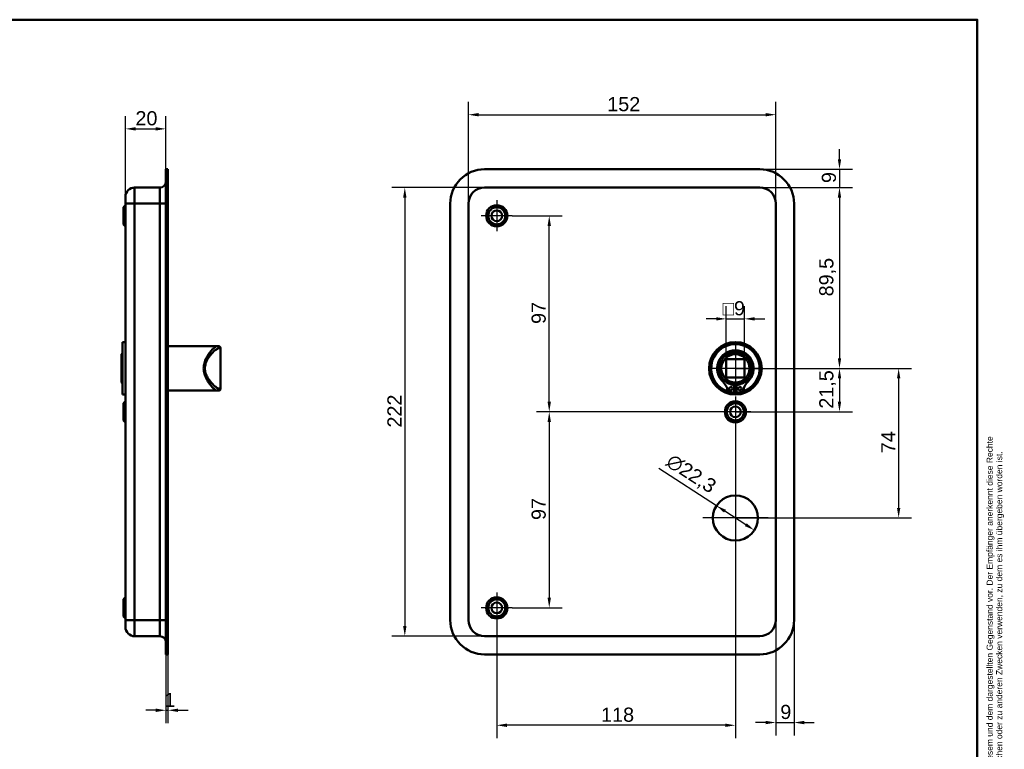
# Model space of a CAD drawing. Header units: millimetres. Extents: x 20 to 833, y 20 to 574.
# Tile 8 of 8: x 347 to 833, y 213 to 574. Entities that reach past the tile are written whole.
import ezdxf
from ezdxf.enums import TextEntityAlignment as Align

# ---------------------------------------------------------------- set-up
doc = ezdxf.new("R2010")
doc.units = ezdxf.units.MM
doc.header["$LTSCALE"] = 2
for name, color, linetype, lineweight in [('Bemaßungen(DIN)', 7, 'Continuous', 25), ('Mittelpunktmarkierung(DIN)', 7, 'Continuous', 25), ('Sichtbare Kanten(DIN)', 7, 'Continuous', 50), ('Sichtbare tangentiale Kanten(DIN)', 7, 'Continuous', 50), ('Skizziergeometrie(DIN)', 7, 'Continuous', 50), ('Skizzierlinie(DIN)', 7, 'Continuous', 25), ('Symbole(DIN)', 7, 'Continuous', 25)]:
    doc.layers.add(name, color=color, linetype=linetype, lineweight=lineweight)
doc.styles.add('Aktuell-DIN', font='arial.ttf')
doc.styles.add('STANDARD-DIN~0', font='arial.ttf')
doc.styles.add('Textstil10', font='arial.ttf')
doc.styles.add('Textstil41', font='arial.ttf', dxfattribs={"width": 0.8})
doc.styles.add('Textstil83', font='arial.ttf', dxfattribs={"width": 0.8})
doc.dimstyles.new('CAD-LAN', dxfattribs={"dimscale": 2, "dimtxt": 3.5, "dimasz": 2.5, "dimexe": 3.175, "dimexo": 0, "dimgap": 0.8, "dimtad": 1, "dimrnd": 1e-08, "dimtxsty": 'STANDARD-DIN~0', "dimcen": 0.09, "dimdle": 10, "dimclrd": 250, "dimclre": 250, "dimclrt": 250, "dimadec": 0, "dimazin": 2, "dimtfac": 1, "dimtmove": 0, "dimatfit": 3, "dimfxl": 1, "dimtolj": 1, "dimtzin": 0, "dimlwd": 25, "dimlwe": 25, "dimarcsym": 0})

# ---------------------------------------------------------------- blocks, each defined once
blk = doc.blocks.new('Ränder Standardrahmen')
at = {"layer": 'Skizziergeometrie(DIN)', "flags": 128}
blk.add_lwpolyline([(10, 10), (10, 287), (410, 287), (410, 10), (10, 10)], dxfattribs=at)
blk = doc.blocks.new('Schriftfelder Heusser')
at = {"layer": 'Skizziergeometrie(DIN)'}
for p, q in [((101, 229.92), (101, 236.92)), ((101, 236.92), (291, 236.92)), ((111, 229.92), (111, 236.92)), ((123, 229.92), (123, 236.92)), ((232, 229.92), (232, 236.92)), ((256, 229.92), (256, 236.92)), ((291, 236.92), (291, 229.92)), ((101, 191.42), (101, 229.92)), ((101, 229.92), (291, 229.92)), ((111, 229.92), (111, 221.42)), ((123, 229.92), (123, 221.42)), ((232, 229.92), (232, 221.42)), ((256, 229.92), (256, 221.42)), ((291, 229.92), (291, 191.42)), ((101, 221.42), (291, 221.42)), ((150, 221.42), (150, 204.42)), ((198.85, 221.42), (198.85, 204.42)), ((216.35, 221.42), (216.35, 204.42)), ((238.35, 221.42), (238.35, 204.42)), ((278, 221.42), (278, 191.42)), ((278, 208.67), (291, 208.67)), ((101, 204.42), (291, 204.42)), ((142, 204.42), (142, 191.42)), ((236, 204.42), (236, 191.42)), ((278, 200.17), (291, 200.17)), ((291, 191.42), (101, 191.42))]:
    blk.add_line(p, q, dxfattribs=at)
at = {"layer": 'Skizzierlinie(DIN)'}
for p, q in [((113.5, 221.42), (113.5, 204.42)), ((118, 221.42), (118, 204.42)), ((162.35, 221.42), (162.35, 204.42)), ((166.85, 221.42), (166.85, 204.42)), ((113.5, 217.17), (150, 217.17)), ((162.35, 217.17), (278, 217.17)), ((113.5, 212.92), (150, 212.92)), ((162.35, 212.92), (278, 212.92)), ((113.5, 208.67), (150, 208.67)), ((162.35, 208.67), (278, 208.67))]:
    blk.add_line(p, q, dxfattribs=at)
for centre in [(115.75, 219.25), (164.6, 219.25), (115.75, 215.04), (164.6, 215.04), (115.75, 210.79), (164.6, 210.79), (115.75, 206.54), (164.6, 206.54)]:
    blk.add_circle(centre, 1.75, dxfattribs=at)
at = {"layer": 'Symbole(DIN)', "color": 7, "insert": (293.33, 191.7), "char_height": 1.5, "width": 182.3003, "attachment_point": 1, "rotation": 90, "line_spacing_factor": 0.944221, "style": 'Aktuell-DIN'}
blk.add_mtext('\\fArial|b0|i0;\\H1.5000;Die Schlossfabrik Heusser AG ist Eigentümerin dieses Dokumentes und behält sich alle Rechte an diesem und dem dargestellten Gegenstand vor. Der Empfänger anerkennt diese Rechte\\Pund wird das Dokument nicht ohne schriftliche Ermächtigung der Eigentümerin Dritten zugänglich machen oder zu anderen Zwecken verwenden, zu dem es ihm übergeben worden ist.\\P ', dxfattribs=at)
at = {"layer": 'Symbole(DIN)', "color": 179, "true_color": 0x262659, "style": 'Aktuell-DIN'}
for s, insert, char_height, attachment_point in [('Pos.', (106, 227), 2.489, 2), ('Menge', (117, 227), 2.489, 2), ('Benennung', (125.81, 225.38), 2.489, 4), ('B-Nummer', (234.74, 225.62), 2.489, 4), ('Material', (265.02, 225.62), 2.489, 5), ('\\fArial|b0|i0;a', (115.81, 219.53), 2, 5), ('\\fArial|b0|i0;e', (164.54, 219.53), 2, 5), ('\\fArial|b0|i0;Gezeichnet', (200.05, 219.23), 2, 4), ('\\fArial|b0|i0;b', (115.75, 215), 2, 5), ('\\fArial|b0|i0;f', (164.55, 215.06), 2, 5), ('\\fArial|b0|i0;Freigegeben', (199.92, 216), 2, 1), ('\\fArial|b0|i0;Projekt', (200, 211.98), 2, 1), ('\\fArial|b0|i0;c', (115.75, 211.01), 2, 5), ('\\fArial|b0|i0;g', (164.63, 211.05), 2, 5), ('\\fArial|b0|i0;d', (115.76, 206.55), 2, 5), ('\\fArial|b0|i0;h', (164.55, 206.57), 2, 5), ('\\fArial|b0|i0;CAD-Nr.', (200, 207.5), 2, 1), ('\\fArial|b0|i0;\\H2.0000;Massstab', (284.39, 206.37), 2, 5), ('\\fArial|b0|i0;\\H2.0000;Baugruppe', (143.1, 203.73), 2, 1), ('\\fArial|b0|i0;Zeichnungs-Nr.', (237, 203.5), 2, 1), ('\\fArial|b0|i0;\\H2.5000;4853 Murgenthal', (113.33, 192.46), 2.5, 7)]:
    blk.add_mtext(s, dxfattribs=dict(at, insert=insert, char_height=char_height, attachment_point=attachment_point))
at = {"layer": 'Symbole(DIN)', "color": 179, "true_color": 0x262659, "attachment_point": 5, "style": 'Aktuell-DIN'}
for s, insert, char_height, width in [('Änd.', (107.21, 213), 2.489, 12.3494), ('Änd.', (156.12, 212.76), 2.489, 12.3494), ('\\fArial|b0|i0;Änderung', (284.51, 202.33), 2, 12.1143)]:
    blk.add_mtext(s, dxfattribs=dict(at, insert=insert, char_height=char_height, width=width))
at = {"layer": 'Symbole(DIN)', "color": 7, "insert": (143.1, 196.62), "char_height": 4.5, "width": 90.18, "attachment_point": 4, "style": 'Aktuell-DIN'}
blk.add_mtext('\\fArial|b0|i0;\\W0.90;\\H4.5000;Heusser-Muschel Serie 3  EN179', dxfattribs=at)
at = {"layer": 'Symbole(DIN)', "color": 179, "true_color": 0x262659, "style": 'Textstil10'}
blk.add_attdef('ERSTELLUNGSDATUM_001', (217.23, 218.29), '', height=2, dxfattribs=at)
at = {"layer": 'Symbole(DIN)', "color": 179, "true_color": 0x262659}
for tag, height, style, p in [('AUTOR', 2.49, 'Aktuell-DIN', (240.03, 219.26)), ('KONTROLLDATUM', 2, 'Textstil10', (217.42, 215.04)), ('KONTROLLIERT_VON', 2, 'Textstil10', (239.98, 215.05))]:
    blk.add_attdef(tag, text='', height=height, dxfattribs=dict(at, style=style)).set_placement(p, align=Align.MIDDLE_LEFT)
at = {"layer": 'Symbole(DIN)', "color": 7, "style": 'Textstil83', "width": 0.8}
blk.add_attdef('Anfänglicher_Ansichtsmaßstab_001', (281.57, 213.34), '', height=2.3, dxfattribs=at)
at = {"layer": 'Symbole(DIN)', "color": 179, "true_color": 0x262659, "style": 'Textstil10'}
blk.add_attdef('PROJEKT', text='', height=2, dxfattribs=at).set_placement((217.77, 209.72), align=Align.BOTTOM_LEFT)
at = {"layer": 'Symbole(DIN)', "color": 7, "style": 'Textstil41', "width": 0.8}
blk.add_attdef('STATUS', text='', height=5, dxfattribs=at).set_placement((284.53, 195.86), align=Align.MIDDLE_CENTER)
blk = doc.blocks.new('*D8')
at = {"layer": 'Bemaßungen(DIN)', "color": 250, "linetype": 'Continuous', "lineweight": 25, "true_color": 0x3f3f3f, "transparency": 16777216}
for p, q in [((568.45, 482.98), (568.45, 533.33)), ((720.45, 482.98), (720.45, 533.33)), ((573.45, 526.98), (715.45, 526.98))]:
    blk.add_line(p, q, dxfattribs=at)
at = {"layer": 'Bemaßungen(DIN)', "color": 250, "linetype": 'Continuous', "true_color": 0x3f3f3f, "transparency": 16777216}
for points in [[(573.45, 527.81), (573.45, 526.15), (568.45, 526.98)], [(715.45, 527.81), (715.45, 526.15), (720.45, 526.98)]]:
    blk.add_solid(points, dxfattribs=at)
at = {"layer": 'Defpoints', "color": 0, "linetype": 'Continuous', "transparency": 16777216}
for p in [(720.45, 526.98), (568.45, 482.98), (720.45, 482.98)]:
    blk.add_point(p, dxfattribs=at)
at = {"layer": 'Bemaßungen(DIN)', "color": 250, "linetype": 'Continuous', "lineweight": 25, "true_color": 0x3f3f3f, "transparency": 16777216, "insert": (637.08, 535.73), "char_height": 7, "attachment_point": 1, "style": 'STANDARD-DIN~0'}
blk.add_mtext('\\A1;152', dxfattribs=at)
blk = doc.blocks.new('*D9')
at = {"layer": 'Bemaßungen(DIN)', "color": 250, "linetype": 'Continuous', "lineweight": 25, "true_color": 0x3f3f3f, "transparency": 16777216}
for p, q in [((576.45, 490.98), (530.64, 490.98)), ((536.99, 485.98), (536.99, 273.98)), ((576.45, 268.98), (530.64, 268.98))]:
    blk.add_line(p, q, dxfattribs=at)
at = {"layer": 'Bemaßungen(DIN)', "color": 250, "linetype": 'Continuous', "true_color": 0x3f3f3f, "transparency": 16777216}
for points in [[(536.15, 485.98), (537.82, 485.98), (536.99, 490.98)], [(536.15, 273.98), (537.82, 273.98), (536.99, 268.98)]]:
    blk.add_solid(points, dxfattribs=at)
at = {"layer": 'Defpoints', "color": 0, "linetype": 'Continuous', "transparency": 16777216}
for p in [(576.45, 490.98), (536.99, 268.98), (576.45, 268.98)]:
    blk.add_point(p, dxfattribs=at)
at = {"layer": 'Bemaßungen(DIN)', "color": 250, "linetype": 'Continuous', "lineweight": 25, "true_color": 0x3f3f3f, "transparency": 16777216, "insert": (528.36, 372.22), "char_height": 7, "attachment_point": 1, "rotation": 90, "style": 'STANDARD-DIN~0'}
blk.add_mtext('\\A1;222', dxfattribs=at)
blk = doc.blocks.new('*D10')
at = {"layer": 'Bemaßungen(DIN)', "color": 250, "linetype": 'Continuous', "lineweight": 25, "true_color": 0x3f3f3f, "transparency": 16777216}
for p, q in [((712.45, 490.98), (758.27, 490.98)), ((751.92, 485.98), (751.92, 406.48)), ((700.45, 401.48), (758.27, 401.48))]:
    blk.add_line(p, q, dxfattribs=at)
at = {"layer": 'Bemaßungen(DIN)', "color": 250, "linetype": 'Continuous', "true_color": 0x3f3f3f, "transparency": 16777216}
for points in [[(751.08, 485.98), (752.75, 485.98), (751.92, 490.98)], [(751.08, 406.48), (752.75, 406.48), (751.92, 401.48)]]:
    blk.add_solid(points, dxfattribs=at)
at = {"layer": 'Defpoints', "color": 0, "linetype": 'Continuous', "transparency": 16777216}
for p in [(712.45, 490.98), (700.45, 401.48), (751.92, 401.48)]:
    blk.add_point(p, dxfattribs=at)
at = {"layer": 'Bemaßungen(DIN)', "color": 250, "linetype": 'Continuous', "lineweight": 25, "true_color": 0x3f3f3f, "transparency": 16777216, "insert": (741.9, 437.11), "char_height": 7, "attachment_point": 1, "rotation": 90, "style": 'STANDARD-DIN~0'}
blk.add_mtext('\\A1;89,5', dxfattribs=at)
blk = doc.blocks.new('*D11')
at = {"layer": 'Bemaßungen(DIN)', "color": 250, "linetype": 'Continuous', "lineweight": 25, "true_color": 0x3f3f3f, "transparency": 16777216}
for p, q in [((751.92, 504.98), (751.92, 509.98)), ((712.45, 499.98), (758.27, 499.98)), ((751.92, 499.98), (751.92, 490.98)), ((712.45, 490.98), (758.27, 490.98)), ((751.92, 485.98), (751.92, 480.98))]:
    blk.add_line(p, q, dxfattribs=at)
at = {"layer": 'Bemaßungen(DIN)', "color": 250, "linetype": 'Continuous', "true_color": 0x3f3f3f, "transparency": 16777216}
for points in [[(751.08, 504.98), (752.75, 504.98), (751.92, 499.98)], [(751.08, 485.98), (752.75, 485.98), (751.92, 490.98)]]:
    blk.add_solid(points, dxfattribs=at)
at = {"layer": 'Defpoints', "color": 0, "linetype": 'Continuous', "transparency": 16777216}
for p in [(712.45, 499.98), (712.45, 490.98), (751.92, 490.98)]:
    blk.add_point(p, dxfattribs=at)
at = {"layer": 'Bemaßungen(DIN)', "color": 250, "linetype": 'Continuous', "lineweight": 25, "true_color": 0x3f3f3f, "transparency": 16777216, "insert": (743.17, 493.18), "char_height": 7, "attachment_point": 1, "rotation": 90, "style": 'STANDARD-DIN~0'}
blk.add_mtext('\\A1;9', dxfattribs=at)
blk = doc.blocks.new('*D12')
at = {"layer": 'Bemaßungen(DIN)', "color": 250, "linetype": 'Continuous', "lineweight": 25, "true_color": 0x3f3f3f, "transparency": 16777216}
for p, q in [((700.45, 401.48), (758.27, 401.48)), ((751.92, 396.48), (751.92, 384.98)), ((700.45, 379.98), (758.27, 379.98))]:
    blk.add_line(p, q, dxfattribs=at)
at = {"layer": 'Bemaßungen(DIN)', "color": 250, "linetype": 'Continuous', "true_color": 0x3f3f3f, "transparency": 16777216}
for points in [[(751.08, 396.48), (752.75, 396.48), (751.92, 401.48)], [(751.08, 384.98), (752.75, 384.98), (751.92, 379.98)]]:
    blk.add_solid(points, dxfattribs=at)
at = {"layer": 'Defpoints', "color": 0, "linetype": 'Continuous', "transparency": 16777216}
for p in [(700.45, 401.48), (700.45, 379.98), (751.92, 379.98)]:
    blk.add_point(p, dxfattribs=at)
at = {"layer": 'Bemaßungen(DIN)', "color": 250, "linetype": 'Continuous', "lineweight": 25, "true_color": 0x3f3f3f, "transparency": 16777216, "insert": (741.9, 381.55), "char_height": 7, "attachment_point": 1, "rotation": 90, "style": 'STANDARD-DIN~0'}
blk.add_mtext('\\A1;21,5', dxfattribs=at)
blk = doc.blocks.new('*D13')
at = {"layer": 'Bemaßungen(DIN)', "color": 250, "linetype": 'Continuous', "lineweight": 25, "true_color": 0x3f3f3f, "transparency": 16777216}
for p, q in [((700.45, 401.48), (787.51, 401.48)), ((781.16, 396.48), (781.16, 332.48)), ((700.45, 327.48), (787.51, 327.48))]:
    blk.add_line(p, q, dxfattribs=at)
at = {"layer": 'Bemaßungen(DIN)', "color": 250, "linetype": 'Continuous', "true_color": 0x3f3f3f, "transparency": 16777216}
for points in [[(780.33, 396.48), (782, 396.48), (781.16, 401.48)], [(780.33, 332.48), (782, 332.48), (781.16, 327.48)]]:
    blk.add_solid(points, dxfattribs=at)
at = {"layer": 'Defpoints', "color": 0, "linetype": 'Continuous', "transparency": 16777216}
for p in [(700.45, 401.48), (700.45, 327.48), (781.16, 327.48)]:
    blk.add_point(p, dxfattribs=at)
at = {"layer": 'Bemaßungen(DIN)', "color": 250, "linetype": 'Continuous', "lineweight": 25, "true_color": 0x3f3f3f, "transparency": 16777216, "insert": (772.56, 359.51), "char_height": 7, "attachment_point": 1, "rotation": 90, "style": 'STANDARD-DIN~0'}
blk.add_mtext('\\A1;74', dxfattribs=at)
blk = doc.blocks.new('*D14')
at = {"layer": 'Bemaßungen(DIN)', "color": 250, "linetype": 'Continuous', "lineweight": 25, "true_color": 0x3f3f3f, "transparency": 16777216}
for p, q in [((590.1, 476.98), (614.75, 476.98)), ((608.4, 384.98), (608.4, 471.98)), ((700.45, 379.98), (602.05, 379.98))]:
    blk.add_line(p, q, dxfattribs=at)
at = {"layer": 'Bemaßungen(DIN)', "color": 250, "linetype": 'Continuous', "true_color": 0x3f3f3f, "transparency": 16777216}
for points in [[(607.57, 471.98), (609.24, 471.98), (608.4, 476.98)], [(607.57, 384.98), (609.24, 384.98), (608.4, 379.98)]]:
    blk.add_solid(points, dxfattribs=at)
at = {"layer": 'Defpoints', "color": 0, "linetype": 'Continuous', "transparency": 16777216}
for p in [(590.1, 476.98), (608.4, 476.98), (700.45, 379.98)]:
    blk.add_point(p, dxfattribs=at)
at = {"layer": 'Bemaßungen(DIN)', "color": 250, "linetype": 'Continuous', "lineweight": 25, "true_color": 0x3f3f3f, "transparency": 16777216, "insert": (599.66, 423.47), "char_height": 7, "attachment_point": 1, "rotation": 90, "style": 'STANDARD-DIN~0'}
blk.add_mtext('\\A1;97', dxfattribs=at)
blk = doc.blocks.new('*D15')
at = {"layer": 'Bemaßungen(DIN)', "color": 250, "linetype": 'Continuous', "lineweight": 25, "true_color": 0x3f3f3f, "transparency": 16777216}
for p, q in [((700.45, 379.98), (602.05, 379.98)), ((608.4, 374.98), (608.4, 287.98)), ((590.1, 282.98), (614.75, 282.98))]:
    blk.add_line(p, q, dxfattribs=at)
at = {"layer": 'Bemaßungen(DIN)', "color": 250, "linetype": 'Continuous', "true_color": 0x3f3f3f, "transparency": 16777216}
for points in [[(607.57, 374.98), (609.24, 374.98), (608.4, 379.98)], [(607.57, 287.98), (609.24, 287.98), (608.4, 282.98)]]:
    blk.add_solid(points, dxfattribs=at)
at = {"layer": 'Defpoints', "color": 0, "linetype": 'Continuous', "transparency": 16777216}
for p in [(700.45, 379.98), (590.1, 282.98), (608.4, 282.98)]:
    blk.add_point(p, dxfattribs=at)
at = {"layer": 'Bemaßungen(DIN)', "color": 250, "linetype": 'Continuous', "lineweight": 25, "true_color": 0x3f3f3f, "transparency": 16777216, "insert": (599.66, 326.47), "char_height": 7, "attachment_point": 1, "rotation": 90, "style": 'STANDARD-DIN~0'}
blk.add_mtext('\\A1;97', dxfattribs=at)
blk = doc.blocks.new('*D16')
at = {"layer": 'Bemaßungen(DIN)', "color": 250, "linetype": 'Continuous', "lineweight": 25, "true_color": 0x3f3f3f, "transparency": 16777216}
for p, q in [((700.45, 372.33), (700.45, 218.55)), ((582.45, 275.33), (582.45, 218.55)), ((695.45, 224.9), (587.45, 224.9))]:
    blk.add_line(p, q, dxfattribs=at)
at = {"layer": 'Bemaßungen(DIN)', "color": 250, "linetype": 'Continuous', "true_color": 0x3f3f3f, "transparency": 16777216}
for points in [[(587.45, 225.74), (587.45, 224.07), (582.45, 224.9)], [(695.45, 225.74), (695.45, 224.07), (700.45, 224.9)]]:
    blk.add_solid(points, dxfattribs=at)
at = {"layer": 'Defpoints', "color": 0, "linetype": 'Continuous', "transparency": 16777216}
for p in [(700.45, 372.33), (582.45, 275.33), (582.45, 224.9)]:
    blk.add_point(p, dxfattribs=at)
at = {"layer": 'Bemaßungen(DIN)', "color": 250, "linetype": 'Continuous', "lineweight": 25, "true_color": 0x3f3f3f, "transparency": 16777216, "insert": (634.04, 233.65), "char_height": 7, "attachment_point": 1, "style": 'STANDARD-DIN~0'}
blk.add_mtext('\\A1;118', dxfattribs=at)
blk = doc.blocks.new('*D17')
at = {"layer": 'Bemaßungen(DIN)', "color": 250, "linetype": 'Continuous', "lineweight": 25, "true_color": 0x3f3f3f, "transparency": 16777216}
for p, q in [((720.45, 276.98), (720.45, 219.91)), ((729.45, 276.98), (729.45, 219.91)), ((715.45, 226.26), (710.45, 226.26)), ((720.45, 226.26), (729.45, 226.26)), ((734.45, 226.26), (739.45, 226.26))]:
    blk.add_line(p, q, dxfattribs=at)
at = {"layer": 'Bemaßungen(DIN)', "color": 250, "linetype": 'Continuous', "true_color": 0x3f3f3f, "transparency": 16777216}
for points in [[(715.45, 227.1), (715.45, 225.43), (720.45, 226.26)], [(734.45, 227.1), (734.45, 225.43), (729.45, 226.26)]]:
    blk.add_solid(points, dxfattribs=at)
at = {"layer": 'Defpoints', "color": 0, "linetype": 'Continuous', "transparency": 16777216}
for p in [(720.45, 276.98), (729.45, 276.98), (729.45, 226.26)]:
    blk.add_point(p, dxfattribs=at)
at = {"layer": 'Bemaßungen(DIN)', "color": 250, "linetype": 'Continuous', "lineweight": 25, "true_color": 0x3f3f3f, "transparency": 16777216, "insert": (722.65, 235.01), "char_height": 7, "attachment_point": 1, "style": 'STANDARD-DIN~0'}
blk.add_mtext('\\A1;9', dxfattribs=at)
blk = doc.blocks.new('*D18')
at = {"layer": 'Bemaßungen(DIN)', "color": 250, "linetype": 'Continuous', "lineweight": 25, "true_color": 0x3f3f3f, "transparency": 16777216}
for p, q in [((691.09, 333.54), (662.56, 352.03)), ((705.61, 324.14), (695.29, 330.82))]:
    blk.add_line(p, q, dxfattribs=at)
at = {"layer": 'Bemaßungen(DIN)', "color": 250, "linetype": 'Continuous', "true_color": 0x3f3f3f, "transparency": 16777216}
for points in [[(695.74, 331.52), (694.84, 330.12), (691.09, 333.54)], [(706.07, 324.83), (705.16, 323.44), (709.81, 321.42)]]:
    blk.add_solid(points, dxfattribs=at)
at = {"layer": 'Defpoints', "color": 0, "linetype": 'Continuous', "transparency": 16777216}
for p in [(691.09, 333.54), (709.81, 321.42)]:
    blk.add_point(p, dxfattribs=at)
at = {"layer": 'Bemaßungen(DIN)', "color": 250, "linetype": 'Continuous', "lineweight": 25, "true_color": 0x3f3f3f, "transparency": 16777216, "insert": (669.47, 359.75), "char_height": 7, "attachment_point": 1, "rotation": 327.0614, "style": 'STANDARD-DIN~0'}
blk.add_mtext('\\A1;∅22,3', dxfattribs=at)
blk = doc.blocks.new('*D19')
at = {"layer": 'Bemaßungen(DIN)', "color": 250, "linetype": 'Continuous', "lineweight": 25, "true_color": 0x3f3f3f, "transparency": 16777216}
for p, q in [((695.95, 405.98), (695.95, 432.33)), ((704.95, 405.98), (704.95, 432.33)), ((690.95, 425.98), (685.95, 425.98)), ((695.95, 425.98), (704.95, 425.98)), ((709.95, 425.98), (714.95, 425.98))]:
    blk.add_line(p, q, dxfattribs=at)
at = {"layer": 'Bemaßungen(DIN)', "color": 250, "linetype": 'Continuous', "true_color": 0x3f3f3f, "transparency": 16777216}
for points in [[(690.95, 426.81), (690.95, 425.15), (695.95, 425.98)], [(709.95, 426.81), (709.95, 425.15), (704.95, 425.98)]]:
    blk.add_solid(points, dxfattribs=at)
at = {"layer": 'Defpoints', "color": 0, "linetype": 'Continuous', "transparency": 16777216}
for p in [(704.95, 425.98), (695.95, 405.98), (704.95, 405.98)]:
    blk.add_point(p, dxfattribs=at)
at = {"layer": 'Bemaßungen(DIN)', "color": 250, "linetype": 'Continuous', "lineweight": 25, "true_color": 0x3f3f3f, "transparency": 16777216, "insert": (694.08, 434.73), "char_height": 7, "attachment_point": 1, "style": 'STANDARD-DIN~0'}
blk.add_mtext('\\A1;\\fAIGDT|b0|i0;\\H7.0000;o\\fArial|b0|i0;\\H7.0000;9', dxfattribs=at)
blk = doc.blocks.new('*D20')
at = {"layer": 'Bemaßungen(DIN)', "color": 250, "linetype": 'Continuous', "lineweight": 25, "true_color": 0x3f3f3f, "transparency": 16777216}
for p, q in [((398.86, 486.48), (398.86, 526.33)), ((418.86, 499.98), (418.86, 526.33)), ((403.86, 519.98), (413.86, 519.98))]:
    blk.add_line(p, q, dxfattribs=at)
at = {"layer": 'Bemaßungen(DIN)', "color": 250, "linetype": 'Continuous', "true_color": 0x3f3f3f, "transparency": 16777216}
for points in [[(403.86, 520.81), (403.86, 519.15), (398.86, 519.98)], [(413.86, 520.81), (413.86, 519.15), (418.86, 519.98)]]:
    blk.add_solid(points, dxfattribs=at)
at = {"layer": 'Defpoints', "color": 0, "linetype": 'Continuous', "transparency": 16777216}
for p in [(418.86, 519.98), (418.86, 499.98), (398.86, 486.48)]:
    blk.add_point(p, dxfattribs=at)
at = {"layer": 'Bemaßungen(DIN)', "color": 250, "linetype": 'Continuous', "lineweight": 25, "true_color": 0x3f3f3f, "transparency": 16777216, "insert": (403.79, 528.73), "char_height": 7, "attachment_point": 1, "style": 'STANDARD-DIN~0'}
blk.add_mtext('\\A1;20', dxfattribs=at)
blk = doc.blocks.new('*D21')
at = {"layer": 'Bemaßungen(DIN)', "color": 250, "linetype": 'Continuous', "lineweight": 25, "true_color": 0x3f3f3f, "transparency": 16777216}
for p, q in [((418.86, 259.98), (418.86, 225.98)), ((419.86, 259.98), (419.86, 225.98)), ((413.86, 232.33), (408.86, 232.33)), ((418.86, 232.33), (419.86, 232.33)), ((424.86, 232.33), (429.86, 232.33))]:
    blk.add_line(p, q, dxfattribs=at)
at = {"layer": 'Bemaßungen(DIN)', "color": 250, "linetype": 'Continuous', "true_color": 0x3f3f3f, "transparency": 16777216}
for points in [[(413.86, 233.16), (413.86, 231.49), (418.86, 232.33)], [(424.86, 233.16), (424.86, 231.49), (419.86, 232.33)]]:
    blk.add_solid(points, dxfattribs=at)
at = {"layer": 'Defpoints', "color": 0, "linetype": 'Continuous', "transparency": 16777216}
for p in [(418.86, 259.98), (419.86, 259.98), (419.86, 232.33)]:
    blk.add_point(p, dxfattribs=at)
at = {"layer": 'Bemaßungen(DIN)', "color": 250, "linetype": 'Continuous', "lineweight": 25, "true_color": 0x3f3f3f, "transparency": 16777216, "insert": (418.07, 240.95), "char_height": 7, "attachment_point": 1, "style": 'STANDARD-DIN~0'}
blk.add_mtext('\\A1;1', dxfattribs=at)

msp = doc.modelspace()

# ---------------------------------------------------------------- linework, layer by layer
at = {"layer": 'Mittelpunktmarkierung(DIN)', "linetype": 'Continuous'}
for p, q in [((582.452, 484.629), (582.452, 469.329)), ((590.102, 476.979), (574.802, 476.979)), ((700.452, 413.479), (700.452, 389.479)), ((712.452, 401.479), (688.452, 401.479)), ((700.452, 387.629), (700.452, 372.329)), ((708.102, 379.979), (692.802, 379.979)), ((700.452, 343.629), (700.452, 311.329)), ((716.602, 327.479), (684.302, 327.479)), ((582.452, 290.629), (582.452, 275.329)), ((590.102, 282.979), (574.802, 282.979))]:
    msp.add_line(p, q, dxfattribs=at)
at = {"layer": 'Sichtbare Kanten(DIN)'}
for p, q in [((418.856, 482.979), (418.856, 499.979)), ((419.856, 499.979), (418.856, 499.979)), ((419.856, 482.979), (419.856, 499.979)), ((576.452, 499.979), (712.452, 499.979)), ((403.356, 490.979), (415.856, 490.979)), ((712.452, 490.979), (576.452, 490.979)), ((397.856, 481.229), (398.856, 482.229)), ((398.856, 482.979), (398.856, 486.479)), ((398.856, 482.979), (398.856, 276.979)), ((418.856, 482.979), (418.856, 276.979)), ((419.856, 482.979), (419.856, 276.979)), ((559.452, 276.979), (559.452, 482.979)), ((568.452, 482.979), (568.452, 276.979)), ((720.452, 276.979), (720.452, 482.979)), ((729.452, 482.979), (729.452, 276.979)), ((397.856, 472.729), (397.856, 481.229)), ((397.856, 472.729), (398.856, 471.729)), ((397.356, 414.479), (397.356, 388.479)), ((397.356, 414.479), (398.856, 414.479)), ((396.856, 408.479), (397.356, 408.979)), ((419.856, 412.479), (439.856, 412.479)), ((439.856, 412.479), (444.186, 412.479)), ((444.186, 412.479), (444.856, 412.479)), ((445.856, 391.479), (445.856, 411.479)), ((396.856, 394.479), (396.856, 408.479)), ((695.952, 405.979), (704.952, 405.979)), ((695.952, 396.979), (695.952, 405.979)), ((704.952, 405.979), (704.952, 396.979)), ((396.856, 394.479), (397.356, 393.979)), ((704.952, 396.979), (695.952, 396.979)), ((419.856, 390.479), (439.856, 390.479)), ((439.856, 390.479), (444.186, 390.479)), ((444.856, 390.479), (444.186, 390.479)), ((699.835, 389.571), (698.451, 389.571)), ((699.835, 393.271), (699.835, 389.571)), ((701.068, 389.571), (701.068, 393.271)), ((702.453, 389.571), (701.068, 389.571)), ((397.356, 388.479), (398.856, 388.479)), ((397.856, 384.229), (398.856, 385.229)), ((397.856, 375.729), (397.856, 384.229)), ((397.856, 375.729), (398.856, 374.729)), ((397.856, 287.229), (398.856, 288.229)), ((397.856, 278.729), (397.856, 287.229)), ((397.856, 278.729), (398.856, 277.729)), ((398.856, 273.479), (398.856, 276.979)), ((418.856, 259.979), (418.856, 276.979)), ((419.856, 259.979), (419.856, 276.979)), ((403.356, 268.979), (415.856, 268.979)), ((576.452, 268.979), (712.452, 268.979)), ((419.856, 259.979), (418.856, 259.979)), ((712.452, 259.979), (576.452, 259.979))]:
    msp.add_line(p, q, dxfattribs=at)
for centre, radius in [((582.452, 476.979), 5.25), ((582.452, 476.979), 4.25), ((582.452, 476.979), 2.65), ((700.452, 401.479), 13), ((700.452, 401.479), 12.5), ((700.452, 401.479), 8), ((700.452, 401.479), 7), ((698.22, 391.421), 0.85), ((702.683, 391.421), 0.85), ((700.452, 379.979), 5.25), ((700.452, 379.979), 4.25), ((700.452, 379.979), 2.65), ((700.452, 327.479), 11.15), ((582.452, 282.979), 5.25), ((582.452, 282.979), 4.25), ((582.452, 282.979), 2.65)]:
    msp.add_circle(centre, radius, dxfattribs=at)
for centre, radius, start, end in [((576.452, 482.979), 17, 90, 180), ((712.452, 482.979), 17, 0, 90), ((415.856, 493.979), 3, 270, 0), ((403.356, 486.479), 4.5, 90, 180), ((576.452, 482.979), 8, 90, 180), ((712.452, 482.979), 8, 0, 90), ((444.856, 411.479), 1, 0, 90), ((700.452, 401.479), 12, 284.7921, 255.2079), ((700.452, 401.479), 9, 310.90334, 229.09666), ((700.452, 401.479), 8.967, 314.36355, 225.63645), ((688.082, 388.831), 8.725, 14.80219, 45.63645), ((700.452, 400.746), 7.5, 220.96945, 265.28369), ((700.452, 400.746), 7.5, 274.71631, 319.03055), ((712.822, 388.831), 8.725, 134.36355, 165.19781), ((444.856, 391.479), 1, 270, 0), ((698.451, 391.571), 2, 194.80219, 270), ((700.452, 401.479), 8.2, 253.43926, 286.56074), ((700.452, 401.479), 12, 262.89827, 277.10173), ((700.452, 401.479), 9, 266.0711, 273.9289), ((702.453, 391.571), 2, 270, 345.19781), ((403.356, 273.479), 4.5, 180, 270), ((576.452, 276.979), 17, 180, 270), ((576.452, 276.979), 8, 180, 270), ((712.452, 276.979), 8, 270, 0), ((712.452, 276.979), 17, 270, 0), ((415.856, 265.979), 3, 0, 90)]:
    msp.add_arc(centre, radius, start, end, dxfattribs=at)
at = {"layer": 'Sichtbare tangentiale Kanten(DIN)'}
for p, q in [((403.356, 490.979), (403.356, 482.979)), ((415.856, 482.979), (415.856, 490.979)), ((398.856, 482.979), (403.356, 482.979)), ((403.356, 482.979), (415.856, 482.979)), ((403.356, 276.979), (403.356, 482.979)), ((418.856, 482.979), (415.856, 482.979)), ((415.856, 482.979), (415.856, 276.979)), ((419.856, 482.979), (418.856, 482.979)), ((445.856, 411.479), (445.151, 411.479)), ((445.151, 391.479), (445.856, 391.479)), ((403.356, 276.979), (398.856, 276.979)), ((403.356, 276.979), (415.856, 276.979)), ((403.356, 276.979), (403.356, 268.979)), ((415.856, 276.979), (418.856, 276.979)), ((415.856, 268.979), (415.856, 276.979)), ((419.856, 276.979), (418.856, 276.979))]:
    msp.add_line(p, q, dxfattribs=at)
for centre, major_axis, start_param, end_param in [((444.186, 411.479), (0, 1), 4.712389, 6.2831853), ((444.186, 391.479), (0, -1), 0, 1.5707963)]:
    msp.add_ellipse(centre, major_axis=major_axis, ratio=0.9647528, start_param=start_param, end_param=end_param, dxfattribs=at)
for points, knots in [([(444.186, 412.479), (443.971, 412.479), (443.435, 412.272), (442.042, 411.146), (439.945, 408.682), (437.937, 405.08), (437.377, 401.489), (437.719, 399.252), (438.271, 397.62), (438.948, 396.113), (440.345, 393.793), (442.046, 391.812), (443.434, 390.686), (443.971, 390.479), (444.186, 390.479)], [-3.4261334, -3.4261334, -3.4261334, -3.4261334, -3.1814096, -2.9366858, -2.4472382, -1.9577905, -1.7130667, -1.4683429, -1.345981, -1.2236191, -0.9788953, -0.4894476, -0.2447238, 0, 0, 0, 0]), ([(445.151, 391.479), (444.925, 391.479), (444.643, 391.573), (444.318, 391.748), (443.994, 391.923), (443.628, 392.179), (443.236, 392.5), (442.451, 393.141), (441.555, 394.042), (440.696, 395.145), (440.267, 395.697), (439.847, 396.299), (439.47, 396.957), (439.281, 397.285), (439.103, 397.628), (438.941, 397.985), (438.779, 398.341), (438.634, 398.712), (438.513, 399.095), (438.271, 399.861), (438.128, 400.674), (438.13, 401.489), (438.131, 402.304), (438.278, 403.12), (438.518, 403.882), (438.997, 405.407), (439.841, 406.717), (440.704, 407.82), (441.567, 408.923), (442.453, 409.819), (443.236, 410.459), (443.628, 410.779), (443.993, 411.035), (444.318, 411.21), (444.642, 411.385), (444.925, 411.479), (445.151, 411.479)], [0, 0, 0, 0, 0.2447238, 0.2447238, 0.2447238, 0.4894476, 0.4894476, 0.4894476, 0.9788953, 0.9788953, 0.9788953, 1.2236191, 1.2236191, 1.2236191, 1.345981, 1.345981, 1.345981, 1.4683429, 1.4683429, 1.4683429, 1.7130667, 1.7130667, 1.7130667, 1.9577905, 1.9577905, 1.9577905, 2.4472382, 2.4472382, 2.4472382, 2.9366858, 2.9366858, 2.9366858, 3.1814096, 3.1814096, 3.1814096, 3.4261334, 3.4261334, 3.4261334, 3.4261334])]:
    msp.add_open_spline(points, degree=3, knots=knots, dxfattribs=at)

# ---------------------------------------------------------------- block references
at = {"xscale": 2, "yscale": 2, "zscale": 2}
msp.add_blockref('Ränder Standardrahmen', (0, 0), dxfattribs=at)
msp.add_blockref('Schriftfelder Heusser', (238, -362.833), dxfattribs=at).add_auto_attribs({'ERSTELLUNGSDATUM_001': '02.01.2021', 'Anfänglicher_Ansichtsmaßstab_001': '1 : 2'})

# ---------------------------------------------------------------- dimensions: what is measured, and where the dimension line sits
at = {"layer": 'Bemaßungen(DIN)', "color": 250, "linetype": 'Continuous', "lineweight": 25, "true_color": 0x3f3f3f}
for base, p1, p2, angle, override, picture, middle in [((720.452, 526.979), (568.452, 482.979), (720.452, 482.979), 180, {"dimgap": 0.8, "dimdec": 2, "dimtol": 0, "dimlim": 0, "dimtp": 0, "dimtm": 0, "dimtdec": 2, "dimtofl": 0, "dimatfit": 1}, '*D8', (644.452, 526.979)), ((418.856, 519.979), (398.856, 486.479), (418.856, 499.979), 180, {"dimgap": 0.8, "dimdec": 2, "dimtol": 0, "dimlim": 0, "dimtp": 0, "dimtm": 0, "dimtdec": 2, "dimtofl": 0, "dimatfit": 1}, '*D20', (408.856, 519.979)), ((751.917, 490.979), (712.452, 499.979), (712.452, 490.979), 270, {"dimgap": 0.8, "dimdec": 2, "dimtol": 0, "dimlim": 0, "dimtp": 0, "dimtm": 0, "dimtdec": 2, "dimtofl": 1, "dimatfit": 1}, '*D11', (751.917, 495.479)), ((536.987, 268.979), (576.452, 490.979), (576.452, 268.979), 90, {"dimgap": 0.8, "dimdec": 2, "dimtol": 0, "dimlim": 0, "dimtp": 0, "dimtm": 0, "dimtdec": 2, "dimtofl": 0, "dimatfit": 1}, '*D9', (536.987, 379.979)), ((751.917, 401.479), (712.452, 490.979), (700.452, 401.479), 90, {"dimgap": 0.8, "dimdec": 2, "dimtol": 0, "dimlim": 0, "dimtp": 0, "dimtm": 0, "dimtdec": 2, "dimtofl": 0, "dimatfit": 1}, '*D10', (751.917, 446.229)), ((608.403, 476.979), (700.452, 379.979), (590.102, 476.979), 90, {"dimgap": 0.8, "dimdec": 2, "dimtol": 0, "dimlim": 0, "dimtp": 0, "dimtm": 0, "dimtdec": 2, "dimtofl": 0, "dimatfit": 1}, '*D14', (608.403, 428.479)), ((751.917, 379.979), (700.452, 401.479), (700.452, 379.979), 90, {"dimgap": 0.8, "dimdec": 2, "dimtol": 0, "dimlim": 0, "dimtp": 0, "dimtm": 0, "dimtdec": 2, "dimtofl": 0, "dimatfit": 1}, '*D12', (751.917, 390.729)), ((781.163, 327.479), (700.452, 401.479), (700.452, 327.479), 90, {"dimgap": 0.8, "dimdec": 2, "dimtol": 0, "dimlim": 0, "dimtp": 0, "dimtm": 0, "dimtdec": 2, "dimtofl": 0, "dimatfit": 1}, '*D13', (781.163, 364.479)), ((608.403, 282.979), (700.452, 379.979), (590.102, 282.979), 90, {"dimgap": 0.8, "dimdec": 2, "dimtol": 0, "dimlim": 0, "dimtp": 0, "dimtm": 0, "dimtdec": 2, "dimtofl": 0, "dimatfit": 1}, '*D15', (608.403, 331.479)), ((582.452, 224.903), (700.452, 372.329), (582.452, 275.329), 180, {"dimgap": 0.8, "dimdec": 2, "dimtol": 0, "dimlim": 0, "dimtp": 0, "dimtm": 0, "dimtdec": 2, "dimtofl": 0, "dimatfit": 1}, '*D16', (641.452, 224.903)), ((419.856, 232.326), (418.856, 259.979), (419.856, 259.979), 180, {"dimgap": 0.8, "dimdec": 2, "dimtol": 0, "dimlim": 0, "dimtp": 0, "dimtm": 0, "dimtdec": 2, "dimtofl": 1, "dimatfit": 1}, '*D21', (419.356, 232.326))]:
    dim = msp.add_linear_dim(base=base, p1=p1, p2=p2, angle=angle, dimstyle='CAD-LAN', override=override, dxfattribs=at)
    dim.commit()
    dim.dimension.update_dxf_attribs({"geometry": picture, "text_midpoint": middle, "dimtype": 160})
dim = msp.add_linear_dim(base=(704.952, 425.979), p1=(695.952, 405.979), p2=(704.952, 405.979), angle=180, text='\\fAIGDT|b0|i0;\\H7.0000;o\\fArial|b0|i0;\\H7.0000;<>', dimstyle='CAD-LAN', override={"dimgap": 0.8, "dimdec": 2, "dimtol": 0, "dimlim": 0, "dimtp": 0, "dimtm": 0, "dimtdec": 2, "dimtofl": 1, "dimatfit": 1}, dxfattribs=at)
dim.commit()
dim.dimension.update_dxf_attribs({"geometry": '*D19', "text_midpoint": (700.452, 425.979), "dimtype": 160})
dim = msp.add_diameter_dim_2p(p1=(709.809, 321.416), p2=(691.094, 333.542), dimstyle='CAD-LAN', override={"dimgap": 0.8, "dimdec": 2, "dimlfac": 1, "dimtol": 0, "dimlim": 0, "dimtp": 0, "dimtm": 0, "dimtdec": 2, "dimatfit": 2}, dxfattribs=at)
dim.commit()
dim.dimension.update_dxf_attribs({"geometry": '*D18', "text_midpoint": (674.729, 344.144), "dimtype": 163})
dim = msp.add_linear_dim(base=(729.452, 226.264), p1=(720.452, 276.979), p2=(729.452, 276.979), dimstyle='CAD-LAN', override={"dimgap": 0.8, "dimdec": 2, "dimtol": 0, "dimlim": 0, "dimtp": 0, "dimtm": 0, "dimtdec": 2, "dimtofl": 1, "dimatfit": 1}, dxfattribs=at)
dim.commit()
dim.dimension.update_dxf_attribs({"geometry": '*D17', "text_midpoint": (724.952, 226.264), "dimtype": 160})

doc.saveas('drawing.dxf')
